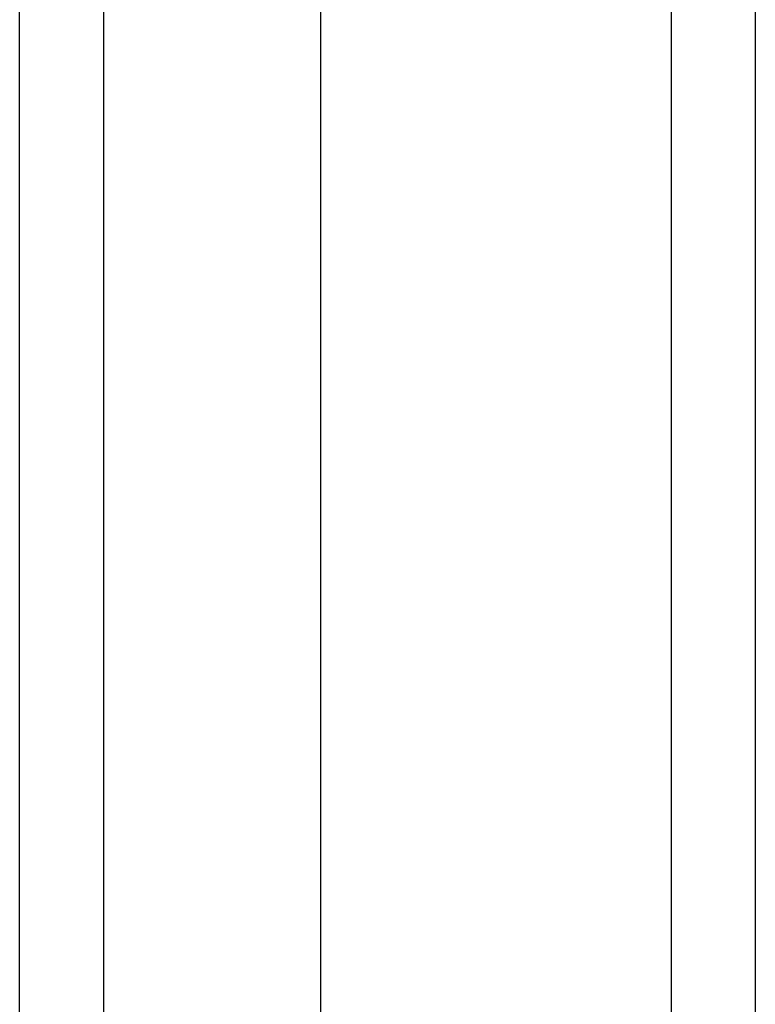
# Model space of a CAD drawing. Header units: inches. Extents: x 17 to 237, y 17 to 149.
# Tile 56 of 118: x 140.97 to 141.836, y 83.631 to 84.789. Entities that reach past the tile are written whole.
import ezdxf

# ---------------------------------------------------------------- set-up
doc = ezdxf.new("R2010")
doc.units = ezdxf.units.IN
doc.header["$MEASUREMENT"] = 0
doc.layers.add('Visible Edges(ANSI)', color=7, linetype='Continuous', lineweight=25)
doc.layers.add('Visible Tangent Edges(ANSI)', color=7, linetype='Continuous', lineweight=25)

msp = doc.modelspace()

# ---------------------------------------------------------------- linework, layer by layer
at = {"layer": 'Visible Edges(ANSI)'}
for p, q in [((141.8357, 66.2652), (141.8357, 102.0672)), ((140.9695, 67.0633), (140.9695, 101.2691)), ((141.3239, 101.2691), (141.3239, 67.0633))]:
    msp.add_line(p, q, dxfattribs=at)
at = {"layer": 'Visible Tangent Edges(ANSI)'}
for p, q in [((141.7367, 102.0672), (141.7367, 66.2652)), ((141.0685, 66.9333), (141.0685, 101.3991))]:
    msp.add_line(p, q, dxfattribs=at)

doc.saveas('drawing.dxf')
